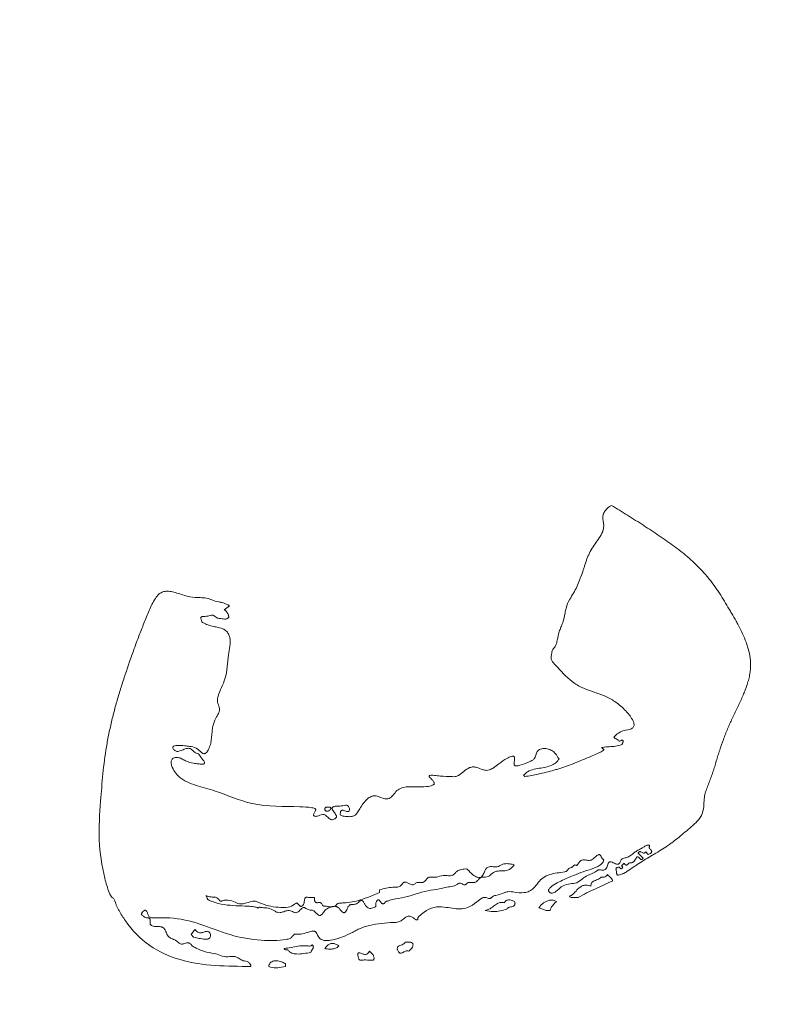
# Model space of a CAD drawing. Header units: millimetres. Extents: x 10286 to 14410, y 4410 to 8907.
# Tile 6 of 11: x 10768 to 10820, y 4867 to 4935. Entities that reach past the tile are written whole.
import ezdxf

# ---------------------------------------------------------------- set-up
doc = ezdxf.new("R2010")
doc.units = ezdxf.units.MM

msp = doc.modelspace()

# ---------------------------------------------------------------- linework, layer by layer
at = {"color": 7, "linetype": 'Continuous', "lineweight": 15}
for p, q in [((10781.856, 4893.964), (10782.217, 4894.226)), ((10808.977, 4885.101), (10809.059, 4885.01)), ((10805.161, 4883.59), (10805.08, 4883.681)), ((10802.774, 4882.351), (10802.683, 4882.442)), ((10790.103, 4879.602), (10789.922, 4879.693)), ((10810.659, 4877.034), (10811.012, 4876.681)), ((10811.365, 4876.943), (10811.193, 4877.124)), ((10809.683, 4876.328), (10809.502, 4876.147)), ((10809.502, 4876.147), (10809.592, 4876.057)), ((10792.671, 4874.465), (10792.671, 4874.284)), ((10787.173, 4873.317), (10786.911, 4873.579)), ((10788.15, 4873.932), (10787.798, 4873.932)), ((10792.4, 4873.317), (10792.4, 4873.532)), ((10779.821, 4871.716), (10779.558, 4871.364)), ((10779.558, 4871.364), (10779.73, 4871.182)), ((10792.229, 4869.944), (10791.957, 4870.215)), ((10786.115, 4869.148), (10786.115, 4869.329)), ((10783.718, 4869.148), (10783.718, 4869.238))]:
    msp.add_line(p, q, dxfattribs=at)
for radius in [159.015, 109.5, 106.5]:
    msp.add_circle((10761.042, 4884.519), radius, dxfattribs=at)
for radius, end in [(475, 208.48436), (457.642, 212.10614)]:
    msp.add_arc((10761.042, 4884.519), radius, 0, end, dxfattribs=at)
for points, knots in [([(10808.797, 4901.225), (10808.636, 4901.115), (10808.398, 4900.951), (10808.218, 4900.604), (10808.199, 4900.188), (10808.31, 4899.785), (10808.18, 4899.316), (10807.953, 4898.958), (10807.659, 4898.552), (10807.381, 4898.133), (10807.198, 4897.757), (10807.048, 4897.368), (10806.944, 4897.05), (10806.818, 4896.653), (10806.712, 4896.336), (10806.563, 4895.946), (10806.401, 4895.562), (10806.176, 4895.113), (10805.86, 4894.652), (10805.647, 4894.181), (10805.568, 4893.617), (10805.458, 4893.171), (10805.296, 4892.744), (10805.122, 4892.35), (10805.054, 4891.92), (10804.958, 4891.478), (10804.751, 4891.25), (10804.648, 4891.026), (10804.648, 4890.831), (10804.6, 4890.671), (10804.595, 4890.523), (10804.704, 4890.338), (10805.189, 4889.811), (10805.827, 4889.078), (10806.776, 4888.512), (10807.424, 4888.288), (10808.069, 4888.067), (10808.579, 4887.866), (10809.046, 4887.58), (10809.39, 4887.319), (10809.725, 4887.013), (10810.027, 4886.676), (10810.241, 4886.374), (10810.353, 4886.14), (10810.385, 4885.986), (10810.374, 4885.872), (10810.328, 4885.784), (10810.242, 4885.706), (10810.111, 4885.65), (10809.776, 4885.579), (10809.335, 4885.477), (10809.075, 4885.203), (10808.977, 4885.101)], [0, 0, 0, 0, 0.02726, 0.040568, 0.053896, 0.085903, 0.098096, 0.122131, 0.145924, 0.169727, 0.193571, 0.205469, 0.229267, 0.241162, 0.264955, 0.276851, 0.30065, 0.324462, 0.34826, 0.380494, 0.396769, 0.429396, 0.445666, 0.461931, 0.490573, 0.507831, 0.524982, 0.533646, 0.542215, 0.552348, 0.557455, 0.562627, 0.582156, 0.660179, 0.69928, 0.738241, 0.757683, 0.796636, 0.816108, 0.83557, 0.858148, 0.880729, 0.89996, 0.910787, 0.917421, 0.922159, 0.926934, 0.931083, 0.938581, 0.94685, 0.980137, 1, 1, 1, 1]), ([(10809.592, 4876.057), (10809.577, 4876.028), (10809.557, 4875.988), (10809.52, 4875.951), (10809.498, 4875.94), (10809.478, 4875.938), (10809.456, 4875.944), (10809.424, 4875.966), (10809.397, 4876), (10809.363, 4876.036), (10809.332, 4876.057), (10809.291, 4876.065), (10809.236, 4876.051), (10809.182, 4876.029), (10809.141, 4875.994), (10809.124, 4875.967), (10809.117, 4875.926), (10809.148, 4875.817), (10809.158, 4875.697), (10809.175, 4875.578), (10809.2, 4875.533), (10809.23, 4875.506), (10809.262, 4875.494), (10809.336, 4875.499), (10809.467, 4875.549), (10809.679, 4875.615), (10809.977, 4875.818), (10810.288, 4876.02), (10810.675, 4876.278), (10811.065, 4876.531), (10811.463, 4876.772), (10811.863, 4877.009), (10812.262, 4877.247), (10812.653, 4877.498), (10813.033, 4877.767), (10813.401, 4878.051), (10813.759, 4878.348), (10814.112, 4878.65), (10814.396, 4878.892), (10814.755, 4879.223), (10815.115, 4879.619), (10815.241, 4880.233), (10815.247, 4880.758), (10815.316, 4881.2), (10815.454, 4881.572), (10815.604, 4881.938), (10815.745, 4882.308), (10815.872, 4882.682), (10815.988, 4883.06), (10816.103, 4883.439), (10816.218, 4883.817), (10816.378, 4884.319), (10816.548, 4884.818), (10816.734, 4885.312), (10816.932, 4885.801), (10817.15, 4886.281), (10817.38, 4886.756), (10817.61, 4887.23), (10817.836, 4887.706), (10818.095, 4888.312), (10818.276, 4888.809), (10818.406, 4889.321), (10818.472, 4889.712), (10818.502, 4890.193), (10818.451, 4890.759), (10818.32, 4891.287), (10818.146, 4891.799), (10817.935, 4892.298), (10817.691, 4892.781), (10817.432, 4893.255), (10817.216, 4893.63), (10816.943, 4894.096), (10816.669, 4894.562), (10816.382, 4895.02), (10816.082, 4895.47), (10815.829, 4895.821), (10815.494, 4896.245), (10815.141, 4896.655), (10814.687, 4897.119), (10814.207, 4897.556), (10813.707, 4897.969), (10813.192, 4898.364), (10812.667, 4898.744), (10811.955, 4899.235), (10811.043, 4899.833), (10809.928, 4900.534), (10809.174, 4900.995), (10808.797, 4901.225)], [0, 0, 0, 0, 0.002837, 0.003831, 0.004417, 0.005008, 0.005509, 0.00637, 0.008303, 0.009264, 0.010603, 0.011522, 0.012743, 0.015439, 0.016518, 0.017334, 0.018154, 0.02001, 0.026981, 0.028663, 0.030355, 0.031256, 0.032163, 0.033218, 0.037506, 0.044292, 0.052342, 0.068424, 0.076465, 0.092546, 0.108629, 0.11667, 0.132751, 0.148836, 0.156877, 0.172963, 0.189046, 0.197087, 0.213168, 0.22121, 0.239495, 0.258141, 0.273679, 0.285111, 0.296534, 0.307933, 0.319333, 0.330733, 0.342132, 0.35353, 0.364929, 0.376327, 0.399128, 0.410527, 0.421926, 0.44473, 0.456129, 0.467527, 0.490326, 0.501726, 0.524547, 0.535953, 0.547363, 0.558778, 0.577547, 0.596288, 0.605639, 0.624352, 0.643056, 0.652404, 0.671101, 0.680448, 0.699144, 0.717842, 0.72719, 0.745892, 0.75524, 0.773944, 0.792648, 0.811351, 0.830051, 0.848749, 0.867446, 0.886142, 0.923537, 0.961765, 1, 1, 1, 1]), ([(10782.217, 4894.226), (10782.064, 4894.318), (10781.83, 4894.458), (10781.397, 4894.515), (10781.063, 4894.618), (10780.543, 4894.838), (10779.874, 4894.759), (10779.049, 4894.963), (10778.42, 4895.187), (10777.91, 4895.262), (10777.589, 4895.224), (10777.293, 4895.05), (10777.044, 4894.736), (10776.826, 4894.335), (10776.565, 4893.759), (10776.267, 4893.028), (10775.923, 4892.145), (10775.483, 4890.961), (10775.118, 4889.917), (10774.774, 4888.867), (10774.585, 4888.264), (10774.407, 4887.658), (10774.236, 4887.05), (10774.077, 4886.438), (10773.933, 4885.823), (10773.8, 4885.206), (10773.477, 4883.496), (10773.282, 4881.014), (10773.06, 4877.947), (10773.381, 4875.802), (10773.742, 4874.566), (10773.919, 4874.121), (10774.037, 4873.953), (10774.191, 4873.833), (10774.277, 4873.676), (10774.292, 4873.534), (10774.362, 4873.373), (10774.436, 4873.216), (10774.637, 4872.848), (10775.245, 4871.868), (10776.563, 4870.48), (10778.818, 4869.502), (10781.24, 4869.151), (10782.891, 4869.149), (10783.718, 4869.148)], [0, 0, 0, 0, 0.013714, 0.020811, 0.033641, 0.040852, 0.064342, 0.083822, 0.106564, 0.116083, 0.123625, 0.131222, 0.142052, 0.154353, 0.166626, 0.191164, 0.215699, 0.240233, 0.289306, 0.301573, 0.326108, 0.338376, 0.350643, 0.375179, 0.387447, 0.399714, 0.424253, 0.522564, 0.592961, 0.662559, 0.689503, 0.692874, 0.699701, 0.705137, 0.707879, 0.713309, 0.716021, 0.721445, 0.726867, 0.748574, 0.811056, 0.871776, 0.935736, 1, 1, 1, 1]), ([(10789.922, 4879.693), (10789.925, 4879.745), (10789.928, 4879.822), (10789.956, 4879.915), (10789.987, 4879.966), (10790.025, 4879.998), (10790.073, 4880.013), (10790.196, 4880.008), (10790.307, 4879.939), (10790.426, 4879.911), (10790.475, 4879.914), (10790.514, 4879.931), (10790.545, 4879.96), (10790.569, 4880.01), (10790.58, 4880.09), (10790.566, 4880.185), (10790.522, 4880.271), (10790.463, 4880.329), (10790.387, 4880.362), (10790.195, 4880.356), (10789.949, 4880.284), (10789.689, 4880.302), (10789.532, 4880.277), (10789.452, 4880.253), (10789.4, 4880.217), (10789.375, 4880.186), (10789.366, 4880.144), (10789.378, 4880.07), (10789.458, 4879.921), (10789.571, 4879.785), (10789.65, 4879.66), (10789.669, 4879.604), (10789.668, 4879.557), (10789.647, 4879.506), (10789.592, 4879.441), (10789.503, 4879.38), (10789.399, 4879.348), (10789.304, 4879.352), (10789.162, 4879.417), (10789.044, 4879.548), (10788.911, 4879.663), (10788.808, 4879.715), (10788.672, 4879.721), (10788.505, 4879.657), (10788.338, 4879.584), (10788.206, 4879.582), (10788.14, 4879.6), (10788.106, 4879.621), (10788.084, 4879.649), (10788.075, 4879.68), (10788.079, 4879.735), (10788.13, 4879.843), (10788.2, 4879.941), (10788.225, 4880.035), (10788.224, 4880.067), (10788.213, 4880.094), (10788.19, 4880.12), (10788.105, 4880.168), (10787.738, 4880.224), (10786.293, 4880.307), (10783.942, 4880.192), (10781.653, 4881.266), (10779.922, 4881.708), (10778.898, 4882.098), (10778.405, 4882.686), (10778.207, 4883.037), (10778.144, 4883.326), (10778.174, 4883.482), (10778.23, 4883.573), (10778.321, 4883.644), (10778.456, 4883.689), (10778.659, 4883.69), (10778.907, 4883.6), (10779.244, 4883.402), (10779.635, 4883.275), (10780.037, 4883.244), (10780.268, 4883.218), (10780.409, 4883.223), (10780.45, 4883.237), (10780.47, 4883.252), (10780.483, 4883.273), (10780.49, 4883.307), (10780.482, 4883.366), (10780.443, 4883.457), (10780.324, 4883.587), (10780.199, 4883.735), (10780.107, 4883.943), (10779.923, 4883.97), (10779.759, 4884.07), (10779.639, 4884.208), (10779.495, 4884.3), (10779.358, 4884.332), (10779.165, 4884.297), (10778.93, 4884.193), (10778.694, 4884.094), (10778.511, 4884.11), (10778.407, 4884.162), (10778.332, 4884.237), (10778.292, 4884.31), (10778.279, 4884.365), (10778.28, 4884.402), (10778.293, 4884.432), (10778.317, 4884.458), (10778.382, 4884.493), (10778.658, 4884.527), (10779.024, 4884.526), (10779.492, 4884.445), (10779.95, 4884.39), (10780.183, 4884.088), (10780.362, 4883.959), (10780.43, 4883.941), (10780.498, 4883.948), (10780.583, 4883.989), (10780.699, 4884.101), (10780.827, 4884.337), (10780.96, 4884.808), (10781, 4885.34), (10781.055, 4885.933), (10781.212, 4886.313), (10781.393, 4886.628), (10781.506, 4886.829), (10781.544, 4887.06), (10781.464, 4887.311), (10781.355, 4887.611), (10781.497, 4888.281), (10782.078, 4889.242), (10782.07, 4890.477), (10782.257, 4891.416), (10782.294, 4891.92), (10782.168, 4892.291), (10781.995, 4892.505), (10781.694, 4892.677), (10781.325, 4892.755), (10780.944, 4892.837), (10780.669, 4892.926), (10780.478, 4893.006), (10780.366, 4893.067), (10780.303, 4893.124), (10780.268, 4893.229), (10780.231, 4893.321), (10780.229, 4893.411), (10780.239, 4893.437), (10780.261, 4893.461), (10780.303, 4893.485), (10780.371, 4893.498), (10780.538, 4893.494), (10780.738, 4893.511), (10780.93, 4893.573), (10781.044, 4893.587), (10781.151, 4893.559), (10781.249, 4893.473), (10781.371, 4893.366), (10781.601, 4893.36), (10781.799, 4893.312), (10781.988, 4893.31), (10782.077, 4893.345), (10782.133, 4893.388), (10782.164, 4893.431), (10782.175, 4893.481), (10782.151, 4893.596), (10782.077, 4893.77), (10781.945, 4893.897), (10781.867, 4893.955), (10781.856, 4893.964)], [0, 0, 0, 0, 0.004126, 0.006024, 0.00758, 0.008711, 0.009844, 0.011444, 0.018185, 0.019721, 0.021005, 0.021992, 0.022981, 0.024261, 0.026269, 0.029245, 0.031701, 0.033667, 0.035644, 0.038036, 0.048512, 0.055567, 0.058208, 0.061011, 0.06206, 0.06312, 0.064062, 0.065317, 0.068963, 0.077133, 0.0792, 0.080591, 0.081695, 0.082796, 0.084872, 0.088313, 0.091059, 0.093317, 0.095577, 0.103116, 0.106893, 0.109429, 0.111984, 0.117302, 0.123232, 0.126225, 0.127389, 0.128562, 0.12934, 0.13012, 0.131049, 0.133577, 0.139363, 0.140342, 0.141162, 0.141858, 0.142552, 0.143862, 0.149411, 0.171238, 0.258344, 0.329547, 0.365494, 0.400198, 0.411885, 0.425065, 0.431681, 0.434484, 0.437307, 0.439882, 0.44338, 0.448279, 0.455542, 0.463742, 0.479039, 0.487195, 0.495341, 0.497388, 0.498109, 0.498707, 0.499309, 0.500055, 0.501343, 0.503974, 0.507664, 0.515024, 0.519493, 0.524183, 0.528362, 0.534538, 0.538433, 0.541519, 0.545358, 0.553598, 0.561844, 0.564807, 0.567772, 0.570722, 0.573018, 0.574219, 0.575146, 0.575916, 0.576683, 0.577943, 0.581592, 0.598212, 0.606493, 0.619183, 0.632576, 0.634822, 0.636384, 0.637946, 0.640099, 0.64364, 0.650443, 0.660916, 0.681828, 0.692249, 0.70758, 0.713464, 0.720865, 0.725522, 0.731356, 0.741331, 0.749945, 0.783724, 0.82792, 0.843614, 0.859434, 0.866641, 0.873895, 0.880509, 0.893453, 0.903259, 0.91114, 0.916095, 0.919498, 0.921181, 0.922582, 0.928086, 0.928837, 0.929598, 0.930247, 0.931342, 0.933324, 0.935554, 0.944521, 0.948812, 0.951408, 0.953458, 0.957238, 0.961587, 0.965683, 0.974643, 0.977765, 0.980272, 0.982033, 0.983212, 0.984402, 0.985859, 0.992356, 0.998906, 1, 1, 1, 1]), ([(10809.059, 4885.01), (10809.112, 4884.988), (10809.19, 4884.955), (10809.273, 4884.881), (10809.316, 4884.831), (10809.361, 4884.821), (10809.414, 4884.832), (10809.462, 4884.868), (10809.524, 4884.888), (10809.565, 4884.887), (10809.596, 4884.876), (10809.615, 4884.862), (10809.626, 4884.845), (10809.63, 4884.824), (10809.625, 4884.787), (10809.604, 4884.739), (10809.582, 4884.681), (10809.576, 4884.627), (10809.548, 4884.595), (10809.5, 4884.562), (10809.313, 4884.499), (10808.984, 4884.446), (10808.616, 4884.431), (10808.359, 4884.41), (10808.232, 4884.392), (10808.171, 4884.378), (10808.145, 4884.365), (10808.136, 4884.357), (10808.133, 4884.351), (10808.132, 4884.345), (10808.133, 4884.339), (10808.138, 4884.33), (10808.159, 4884.31), (10808.202, 4884.291), (10808.245, 4884.27), (10808.266, 4884.248), (10808.273, 4884.236), (10808.274, 4884.224), (10808.271, 4884.212), (10808.254, 4884.187), (10808.158, 4884.111), (10807.714, 4883.895), (10806.93, 4883.571), (10806.145, 4883.248), (10805.526, 4883.02), (10805.168, 4882.903), (10804.715, 4882.77), (10804.259, 4882.652), (10803.583, 4882.499), (10803.085, 4882.408), (10802.774, 4882.351)], [0, 0, 0, 0, 0.020154, 0.029929, 0.039723, 0.042494, 0.045997, 0.058351, 0.063629, 0.068942, 0.072526, 0.075192, 0.077339, 0.079492, 0.082852, 0.090523, 0.097775, 0.105028, 0.109233, 0.112582, 0.125841, 0.178608, 0.231053, 0.257266, 0.270378, 0.276947, 0.279427, 0.280334, 0.281249, 0.281899, 0.282548, 0.283539, 0.285473, 0.292876, 0.300206, 0.302006, 0.30382, 0.304991, 0.306158, 0.308347, 0.315484, 0.349335, 0.483837, 0.618226, 0.651824, 0.719032, 0.75263, 0.819833, 0.887032, 1, 1, 1, 1]), ([(10805.08, 4883.681), (10805.01, 4883.8), (10804.886, 4884.008), (10804.582, 4884.225), (10804.269, 4884.31), (10803.991, 4884.309), (10803.803, 4884.25), (10803.68, 4884.162), (10803.606, 4884.042), (10803.545, 4883.866), (10803.492, 4883.661), (10803.31, 4883.47), (10802.946, 4883.317), (10802.603, 4883.2), (10802.313, 4883.111), (10802.219, 4883.092), (10802.147, 4883.093), (10802.102, 4883.106), (10802.072, 4883.127), (10802.049, 4883.161), (10802.029, 4883.25), (10802.043, 4883.372), (10802.059, 4883.502), (10802.067, 4883.6), (10802.065, 4883.669), (10802.047, 4883.72), (10802.022, 4883.75), (10801.985, 4883.769), (10801.926, 4883.778), (10801.765, 4883.749), (10801.433, 4883.573), (10801.03, 4883.289), (10800.645, 4882.989), (10800.351, 4882.818), (10800.078, 4882.771), (10799.777, 4882.853), (10799.491, 4882.983), (10799.181, 4883.047), (10798.857, 4882.967), (10798.534, 4882.718), (10798.237, 4882.451), (10797.942, 4882.339), (10797.515, 4882.359), (10797.033, 4882.36), (10796.555, 4882.436), (10796.314, 4882.453), (10796.199, 4882.447), (10796.149, 4882.43), (10796.131, 4882.418), (10796.121, 4882.405), (10796.116, 4882.389), (10796.118, 4882.368), (10796.141, 4882.319), (10796.227, 4882.227), (10796.335, 4882.121), (10796.425, 4882.015), (10796.465, 4881.95), (10796.478, 4881.901), (10796.476, 4881.865), (10796.459, 4881.828), (10796.418, 4881.785), (10796.251, 4881.698), (10795.807, 4881.635), (10795.132, 4881.637), (10794.45, 4881.665), (10793.936, 4881.464), (10793.693, 4881.177), (10793.514, 4880.946), (10793.329, 4880.823), (10793.127, 4880.795), (10792.774, 4880.857), (10792.425, 4881.074), (10792.037, 4880.966), (10791.662, 4880.69), (10791.373, 4880.266), (10791.147, 4879.861), (10790.98, 4879.667), (10790.76, 4879.569), (10790.46, 4879.557), (10790.233, 4879.586), (10790.103, 4879.602)], [0, 0, 0, 0, 0.021734, 0.038003, 0.057971, 0.07245, 0.081589, 0.088784, 0.095998, 0.103559, 0.118563, 0.128789, 0.144148, 0.180627, 0.186677, 0.192398, 0.19578, 0.197988, 0.199749, 0.201512, 0.204307, 0.214061, 0.220815, 0.225144, 0.229611, 0.231665, 0.233739, 0.235554, 0.238155, 0.243138, 0.261245, 0.297019, 0.321678, 0.338891, 0.350423, 0.3646, 0.387586, 0.400658, 0.413917, 0.439163, 0.464557, 0.477004, 0.488049, 0.531888, 0.553808, 0.564778, 0.57028, 0.572024, 0.573012, 0.573794, 0.57458, 0.575499, 0.577077, 0.58316, 0.595256, 0.601201, 0.605191, 0.607307, 0.609113, 0.61092, 0.613542, 0.61853, 0.640414, 0.683524, 0.726666, 0.747449, 0.768287, 0.785332, 0.793961, 0.802652, 0.816987, 0.850636, 0.862201, 0.87879, 0.923785, 0.942073, 0.9528, 0.963682, 0.979192, 1, 1, 1, 1]), ([(10802.683, 4882.442), (10802.771, 4882.529), (10802.978, 4882.736), (10803.568, 4882.92), (10804.184, 4882.977), (10804.735, 4883.162), (10805.013, 4883.369), (10805.121, 4883.53), (10805.161, 4883.59)], [0, 0, 0, 0, 0.130484, 0.308861, 0.639413, 0.794382, 0.922199, 1, 1, 1, 1]), ([(10788.946, 4879.955), (10788.932, 4879.961), (10788.905, 4879.975), (10788.876, 4880.011), (10788.859, 4880.055), (10788.855, 4880.105), (10788.868, 4880.157), (10788.898, 4880.199), (10788.928, 4880.219), (10788.944, 4880.225), (10788.946, 4880.226)], [0, 0, 0, 0, 0.130572, 0.261227, 0.392508, 0.537749, 0.69507, 0.847313, 0.982146, 1, 1, 1, 1]), ([(10789.298, 4880.136), (10789.29, 4880.153), (10789.277, 4880.182), (10789.242, 4880.212), (10789.195, 4880.229), (10789.095, 4880.227), (10789.009, 4880.226), (10788.946, 4880.226)], [0, 0, 0, 0, 0.14397, 0.24361, 0.343226, 0.516578, 1, 1, 1, 1]), ([(10788.946, 4879.955), (10788.972, 4879.949), (10789.019, 4879.937), (10789.097, 4879.952), (10789.195, 4880.016), (10789.256, 4880.086), (10789.298, 4880.136)], [0, 0, 0, 0, 0.185708, 0.343733, 0.539882, 1, 1, 1, 1]), ([(10783.718, 4869.238), (10783.685, 4869.281), (10783.609, 4869.378), (10783.465, 4869.512), (10783.27, 4869.526), (10783.043, 4869.569), (10782.859, 4869.739), (10782.615, 4869.848), (10782.279, 4869.843), (10781.848, 4869.774), (10781.293, 4870.06), (10780.603, 4870.098), (10780.038, 4870.355), (10779.638, 4870.552), (10779.509, 4870.725), (10779.391, 4870.791), (10779.283, 4870.798), (10779.131, 4870.753), (10778.984, 4870.696), (10778.849, 4870.693), (10778.76, 4870.732), (10778.63, 4870.855), (10778.423, 4871.015), (10778.145, 4871.084), (10777.914, 4871.273), (10777.827, 4871.516), (10777.73, 4871.722), (10777.626, 4871.839), (10777.449, 4871.919), (10777.182, 4871.932), (10776.926, 4871.928), (10776.773, 4872.004), (10776.723, 4872.055), (10776.693, 4872.137), (10776.695, 4872.238), (10776.703, 4872.336), (10776.702, 4872.409), (10776.69, 4872.453), (10776.67, 4872.481), (10776.635, 4872.506), (10776.582, 4872.522), (10776.494, 4872.533), (10776.373, 4872.534), (10776.281, 4872.62), (10776.192, 4872.672), (10776.132, 4872.709), (10776.107, 4872.755), (10776.103, 4872.794), (10776.117, 4872.849), (10776.167, 4872.926), (10776.23, 4872.995), (10776.296, 4873.037), (10776.336, 4873.051), (10776.373, 4873.051), (10776.405, 4873.038), (10776.449, 4872.996), (10776.501, 4872.89), (10776.551, 4872.758), (10776.608, 4872.642), (10776.67, 4872.576), (10776.802, 4872.52), (10777.278, 4872.528), (10778.43, 4872.564), (10780.219, 4872.137), (10782.233, 4871.283), (10783.988, 4870.962), (10785.31, 4870.936), (10785.972, 4870.989), (10786.432, 4871.066), (10786.584, 4871.204), (10786.668, 4871.302), (10786.705, 4871.362), (10786.746, 4871.39), (10786.84, 4871.413), (10786.989, 4871.382), (10787.285, 4871.388), (10787.6, 4871.492), (10787.881, 4871.586), (10788.045, 4871.609), (10788.133, 4871.603), (10788.205, 4871.567), (10788.304, 4871.455), (10788.357, 4871.277), (10788.477, 4871.097), (10788.651, 4870.99), (10788.914, 4870.925), (10789.611, 4871.003), (10790.299, 4871.269), (10790.946, 4871.595), (10791.364, 4871.843), (10792.278, 4872.083), (10793.183, 4872.209), (10793.967, 4872.209), (10794.247, 4872.365), (10794.429, 4872.535), (10794.598, 4872.631), (10794.722, 4872.652), (10794.938, 4872.603), (10795.089, 4872.462), (10795.24, 4872.389), (10795.274, 4872.379), (10795.298, 4872.38), (10795.313, 4872.386), (10795.326, 4872.398), (10795.335, 4872.418), (10795.338, 4872.448), (10795.336, 4872.483), (10795.33, 4872.519), (10795.355, 4872.578), (10795.504, 4872.72), (10795.843, 4873.003), (10796.431, 4873.305), (10797.306, 4873.296), (10798.07, 4873.08), (10798.874, 4873.233), (10799.373, 4873.565), (10799.711, 4873.865), (10799.938, 4873.96), (10800.073, 4873.943), (10800.19, 4873.896), (10800.293, 4873.869), (10800.366, 4873.87), (10800.434, 4873.903), (10800.505, 4873.976), (10800.608, 4874.059), (10800.926, 4874.111), (10801.237, 4874.239), (10801.669, 4874.385), (10802.127, 4874.279), (10802.628, 4874.241), (10803.097, 4874.352), (10803.55, 4874.721), (10803.976, 4875.439), (10804.87, 4875.644), (10805.413, 4875.687), (10805.651, 4875.752), (10805.764, 4875.847), (10805.847, 4876.008), (10806.004, 4876.015), (10806.097, 4876.059), (10806.151, 4876.128), (10806.197, 4876.191), (10806.243, 4876.21), (10806.28, 4876.208), (10806.316, 4876.187), (10806.358, 4876.177), (10806.388, 4876.18), (10806.419, 4876.196), (10806.493, 4876.272), (10806.562, 4876.392), (10806.672, 4876.503), (10806.777, 4876.557), (10806.897, 4876.564), (10807.056, 4876.545), (10807.223, 4876.511), (10807.408, 4876.541), (10807.589, 4876.663), (10807.721, 4876.817), (10807.856, 4876.905), (10807.919, 4876.926), (10807.96, 4876.928), (10807.994, 4876.918), (10808.03, 4876.889), (10808.077, 4876.812), (10808.11, 4876.71), (10808.18, 4876.636), (10808.227, 4876.605), (10808.253, 4876.578), (10808.264, 4876.554), (10808.265, 4876.522), (10808.245, 4876.451), (10808.165, 4876.323), (10807.886, 4876.071), (10807.115, 4875.833), (10806.116, 4875.472), (10805.191, 4875.057), (10804.683, 4874.763), (10804.498, 4874.587), (10804.444, 4874.51), (10804.429, 4874.436), (10804.437, 4874.382), (10804.463, 4874.335), (10804.509, 4874.29), (10804.577, 4874.256), (10804.666, 4874.241), (10804.777, 4874.255), (10804.947, 4874.349), (10805.165, 4874.561), (10805.488, 4874.821), (10805.937, 4874.905), (10806.415, 4874.923), (10806.764, 4875.238), (10807.213, 4875.54), (10807.628, 4875.646), (10807.852, 4875.847), (10807.942, 4875.871), (10808.071, 4875.858), (10808.206, 4875.826), (10808.329, 4875.858), (10808.412, 4875.923), (10808.507, 4876.067), (10808.54, 4876.232), (10808.599, 4876.358), (10808.636, 4876.402), (10808.676, 4876.425), (10808.727, 4876.433), (10808.816, 4876.414), (10808.983, 4876.344), (10809.14, 4876.242), (10809.282, 4876.25), (10809.327, 4876.276), (10809.394, 4876.358), (10809.427, 4876.479), (10809.499, 4876.6), (10809.644, 4876.689), (10809.88, 4876.704), (10810.149, 4876.867), (10810.382, 4877.063), (10810.634, 4877.236), (10810.881, 4877.339), (10811.078, 4877.479), (10811.235, 4877.573), (10811.36, 4877.59), (10811.418, 4877.582), (10811.444, 4877.569), (10811.455, 4877.558), (10811.459, 4877.549), (10811.459, 4877.535), (10811.448, 4877.507), (10811.431, 4877.47), (10811.432, 4877.421), (10811.454, 4877.36), (10811.507, 4877.303), (10811.565, 4877.235), (10811.599, 4877.178), (10811.607, 4877.126), (10811.598, 4877.088), (10811.568, 4877.045), (10811.492, 4876.989), (10811.417, 4876.962), (10811.365, 4876.943)], [0, 0, 0, 0, 0.002803, 0.00641, 0.009599, 0.012618, 0.018183, 0.022111, 0.026058, 0.035286, 0.043943, 0.057151, 0.070348, 0.075747, 0.079764, 0.081162, 0.082573, 0.085186, 0.08927, 0.090645, 0.09203, 0.094147, 0.099812, 0.105305, 0.10865, 0.11472, 0.118202, 0.120416, 0.122636, 0.127947, 0.134151, 0.135401, 0.136665, 0.137766, 0.1398, 0.14176, 0.142871, 0.143537, 0.144088, 0.144637, 0.145693, 0.146903, 0.149236, 0.151641, 0.153108, 0.154582, 0.155167, 0.155753, 0.156528, 0.158051, 0.160462, 0.161264, 0.162071, 0.162597, 0.163126, 0.163779, 0.165719, 0.169105, 0.171071, 0.172369, 0.173671, 0.178312, 0.196503, 0.2334, 0.271465, 0.309399, 0.324407, 0.339409, 0.343996, 0.347796, 0.34966, 0.350663, 0.351397, 0.35213, 0.355619, 0.359053, 0.367307, 0.372497, 0.374321, 0.375816, 0.376961, 0.378384, 0.383405, 0.38635, 0.389316, 0.393706, 0.400078, 0.425026, 0.431243, 0.437446, 0.449999, 0.479394, 0.484932, 0.489694, 0.495438, 0.49779, 0.499586, 0.50179, 0.508977, 0.509792, 0.510457, 0.510742, 0.511031, 0.511281, 0.511626, 0.51216, 0.512778, 0.51346, 0.513995, 0.516, 0.523895, 0.536968, 0.548847, 0.568137, 0.577207, 0.590092, 0.598431, 0.600457, 0.602517, 0.605228, 0.606964, 0.607942, 0.60893, 0.610778, 0.613169, 0.615577, 0.627048, 0.630722, 0.638738, 0.650417, 0.65667, 0.662971, 0.67999, 0.697698, 0.7068, 0.708519, 0.710241, 0.714292, 0.716817, 0.71778, 0.719538, 0.72128, 0.721647, 0.722017, 0.723162, 0.723731, 0.724208, 0.724683, 0.725535, 0.729605, 0.731792, 0.733483, 0.735592, 0.737835, 0.741795, 0.744257, 0.747282, 0.752832, 0.754655, 0.755503, 0.756207, 0.756748, 0.757289, 0.758556, 0.761313, 0.762713, 0.763715, 0.764213, 0.764626, 0.765039, 0.765821, 0.768407, 0.77272, 0.784898, 0.809138, 0.827827, 0.837177, 0.839075, 0.840992, 0.841925, 0.842863, 0.843741, 0.844692, 0.846122, 0.847574, 0.849281, 0.851811, 0.857404, 0.864992, 0.872646, 0.880603, 0.888832, 0.895889, 0.908626, 0.910015, 0.911195, 0.913283, 0.916654, 0.918175, 0.919693, 0.921971, 0.926922, 0.92821, 0.929117, 0.929831, 0.930544, 0.931723, 0.93446, 0.939915, 0.940837, 0.941568, 0.942563, 0.946221, 0.947931, 0.949663, 0.954716, 0.959785, 0.965524, 0.97049, 0.975444, 0.979211, 0.982998, 0.984711, 0.985566, 0.985995, 0.986168, 0.986342, 0.986492, 0.986869, 0.987875, 0.988593, 0.989308, 0.991177, 0.99254, 0.993915, 0.994546, 0.995181, 0.995913, 0.99717, 1, 1, 1, 1]), ([(10811.193, 4877.124), (10811.178, 4877.102), (10811.155, 4877.067), (10811.109, 4877.035), (10811.069, 4877.024), (10811.01, 4877.031), (10810.936, 4877.07), (10810.865, 4877.116), (10810.802, 4877.133), (10810.762, 4877.131), (10810.723, 4877.114), (10810.688, 4877.08), (10810.669, 4877.049), (10810.659, 4877.034)], [0, 0, 0, 0, 0.125482, 0.19272, 0.260572, 0.319561, 0.467583, 0.648336, 0.716393, 0.773748, 0.831203, 0.913837, 1, 1, 1, 1]), ([(10802.026, 4876.218), (10801.961, 4876.126), (10801.844, 4875.963), (10801.555, 4875.813), (10801.21, 4875.775), (10800.865, 4875.806), (10800.578, 4875.681), (10800.406, 4875.528), (10800.234, 4875.386), (10800.021, 4875.358), (10799.835, 4875.371), (10799.668, 4875.313), (10799.541, 4875.185), (10799.433, 4875.052), (10799.284, 4874.976), (10799.093, 4874.964), (10798.895, 4875.023), (10798.747, 4874.93), (10798.693, 4874.874), (10798.647, 4874.84), (10798.604, 4874.826), (10798.525, 4874.836), (10798.422, 4874.888), (10798.315, 4874.942), (10798.226, 4874.943), (10798.151, 4874.913), (10798.049, 4874.826), (10797.814, 4874.717), (10797.459, 4874.688), (10797.116, 4874.616), (10796.644, 4874.492), (10795.735, 4874.403), (10794.685, 4873.974), (10793.788, 4873.848), (10793.407, 4873.777), (10793.29, 4873.709), (10793.202, 4873.685), (10793.119, 4873.668), (10793.056, 4873.597), (10793.001, 4873.539), (10792.937, 4873.508), (10792.893, 4873.502), (10792.846, 4873.516), (10792.763, 4873.577), (10792.718, 4873.675), (10792.652, 4873.749), (10792.622, 4873.77), (10792.594, 4873.778), (10792.567, 4873.776), (10792.535, 4873.759), (10792.475, 4873.698), (10792.434, 4873.615), (10792.406, 4873.547), (10792.4, 4873.532)], [0, 0, 0, 0, 0.031639, 0.056234, 0.089611, 0.129089, 0.152623, 0.175871, 0.194809, 0.214115, 0.235068, 0.247518, 0.26275, 0.285445, 0.295538, 0.309158, 0.339188, 0.34895, 0.356768, 0.361514, 0.365023, 0.369315, 0.383543, 0.397618, 0.40283, 0.408028, 0.420217, 0.440558, 0.480476, 0.520174, 0.539969, 0.619159, 0.777889, 0.857079, 0.876902, 0.886834, 0.894934, 0.902955, 0.909938, 0.921163, 0.925468, 0.929817, 0.93361, 0.938862, 0.95866, 0.963175, 0.966727, 0.969043, 0.97137, 0.974164, 0.979064, 0.995398, 1, 1, 1, 1]), ([(10792.671, 4874.465), (10792.821, 4874.511), (10793.119, 4874.603), (10793.578, 4874.667), (10793.947, 4874.633), (10794.166, 4874.769), (10794.244, 4874.879), (10794.319, 4874.965), (10794.386, 4875.007), (10794.454, 4875.017), (10794.561, 4874.99), (10794.683, 4874.927), (10794.813, 4874.861), (10794.918, 4874.824), (10795.011, 4874.829), (10795.126, 4874.886), (10795.267, 4875.009), (10795.485, 4874.987), (10795.649, 4874.973), (10795.773, 4875.02), (10795.871, 4875.12), (10795.951, 4875.239), (10796.051, 4875.332), (10796.208, 4875.383), (10796.434, 4875.324), (10796.795, 4875.392), (10797.204, 4875.525), (10797.594, 4875.413), (10797.828, 4875.527), (10797.951, 4875.646), (10798.046, 4875.781), (10798.177, 4875.849), (10798.376, 4875.87), (10798.555, 4875.933), (10798.736, 4875.929), (10798.851, 4875.864), (10798.994, 4875.639), (10799.25, 4875.444), (10799.495, 4875.335), (10799.634, 4875.322), (10799.722, 4875.342), (10799.813, 4875.415), (10799.902, 4875.57), (10799.979, 4875.767), (10800.07, 4875.943), (10800.175, 4876.042), (10800.313, 4876.093), (10800.54, 4876.102), (10800.867, 4876.02), (10801.151, 4876.249), (10801.462, 4876.308), (10801.745, 4876.283), (10801.932, 4876.24), (10802.026, 4876.218)], [0, 0, 0, 0, 0.04452, 0.088725, 0.132867, 0.144527, 0.160259, 0.171222, 0.17681, 0.182448, 0.190122, 0.207777, 0.221691, 0.231849, 0.238858, 0.247724, 0.268128, 0.289385, 0.306856, 0.314858, 0.326028, 0.346157, 0.355943, 0.364282, 0.391975, 0.419589, 0.468187, 0.513166, 0.526034, 0.540499, 0.561922, 0.572149, 0.581447, 0.618507, 0.6259, 0.631831, 0.65526, 0.700028, 0.721924, 0.7306, 0.739368, 0.746926, 0.763138, 0.78947, 0.807854, 0.818813, 0.829785, 0.849102, 0.883401, 0.919415, 0.945329, 0.972317, 1, 1, 1, 1]), ([(10811.012, 4876.681), (10810.993, 4876.664), (10810.963, 4876.636), (10810.934, 4876.599), (10810.914, 4876.582), (10810.9, 4876.575), (10810.884, 4876.575), (10810.865, 4876.582), (10810.838, 4876.6), (10810.785, 4876.649), (10810.727, 4876.712), (10810.661, 4876.755), (10810.619, 4876.765), (10810.59, 4876.761), (10810.551, 4876.737), (10810.462, 4876.622), (10810.407, 4876.461), (10810.267, 4876.367), (10810.178, 4876.355), (10810.095, 4876.362), (10810.018, 4876.328), (10809.968, 4876.275), (10809.924, 4876.229), (10809.883, 4876.203), (10809.849, 4876.195), (10809.814, 4876.2), (10809.767, 4876.225), (10809.723, 4876.271), (10809.695, 4876.311), (10809.683, 4876.328)], [0, 0, 0, 0, 0.043941, 0.071004, 0.081092, 0.089247, 0.09746, 0.107876, 0.123399, 0.154338, 0.232575, 0.272029, 0.288526, 0.305188, 0.322679, 0.365835, 0.554396, 0.601731, 0.64938, 0.706818, 0.744246, 0.790972, 0.831747, 0.854723, 0.872967, 0.891261, 0.915824, 0.963168, 1, 1, 1, 1]), ([(10808.534, 4875.533), (10808.502, 4875.494), (10808.436, 4875.416), (10808.285, 4875.349), (10808.166, 4875.345), (10808.1, 4875.351), (10808.091, 4875.352)], [0, 0, 0, 0, 0.300341, 0.602956, 0.950447, 1, 1, 1, 1]), ([(10808.887, 4875.089), (10808.877, 4875.124), (10808.852, 4875.213), (10808.753, 4875.32), (10808.637, 4875.423), (10808.569, 4875.496), (10808.534, 4875.533)], [0, 0, 0, 0, 0.18616, 0.479453, 0.739769, 1, 1, 1, 1]), ([(10807.377, 4874.728), (10807.266, 4874.76), (10807.082, 4874.812), (10806.813, 4874.779), (10806.563, 4874.643), (10806.326, 4874.374), (10806.098, 4874.128), (10805.918, 4874.042), (10805.876, 4874.022)], [0, 0, 0, 0, 0.192669, 0.319375, 0.44635, 0.663166, 0.921618, 1, 1, 1, 1]), ([(10806.49, 4873.932), (10806.685, 4874.046), (10807.073, 4874.273), (10807.883, 4874.638), (10808.487, 4874.91), (10808.887, 4875.089)], [0, 0, 0, 0, 0.253294, 0.506371, 1, 1, 1, 1]), ([(10808.091, 4875.352), (10808.053, 4875.316), (10807.94, 4875.212), (10807.729, 4875.153), (10807.546, 4875.073), (10807.441, 4874.983), (10807.38, 4874.868), (10807.378, 4874.779), (10807.377, 4874.728)], [0, 0, 0, 0, 0.152463, 0.450702, 0.628509, 0.739781, 0.851889, 1, 1, 1, 1]), ([(10788.15, 4873.932), (10788.145, 4873.883), (10788.136, 4873.805), (10788.148, 4873.707), (10788.172, 4873.648), (10788.206, 4873.61), (10788.253, 4873.586), (10788.316, 4873.578), (10788.412, 4873.584), (10788.506, 4873.602), (10788.587, 4873.573), (10788.636, 4873.531), (10788.674, 4873.462), (10788.698, 4873.39), (10788.742, 4873.355), (10788.806, 4873.336), (10788.952, 4873.35), (10789.123, 4873.291), (10789.335, 4873.303), (10789.488, 4873.318), (10789.62, 4873.373), (10789.68, 4873.438), (10789.723, 4873.509), (10789.798, 4873.533), (10789.941, 4873.559), (10790.466, 4873.558), (10791.427, 4873.758), (10792.232, 4874.099), (10792.671, 4874.284)], [0, 0, 0, 0, 0.029059, 0.04586, 0.057032, 0.065896, 0.074769, 0.087984, 0.102487, 0.131461, 0.141771, 0.152097, 0.168474, 0.188042, 0.194429, 0.200803, 0.226853, 0.278497, 0.304386, 0.350695, 0.368339, 0.386045, 0.401844, 0.415487, 0.429948, 0.487802, 0.720741, 1, 1, 1, 1]), ([(10792.4, 4873.317), (10792.309, 4873.263), (10792.18, 4873.189), (10791.989, 4873.177), (10791.861, 4873.219), (10791.74, 4873.319), (10791.64, 4873.465), (10791.566, 4873.606), (10791.502, 4873.697), (10791.451, 4873.73), (10791.412, 4873.737), (10791.364, 4873.729), (10791.287, 4873.688), (10791.191, 4873.6), (10791.077, 4873.499), (10790.936, 4873.46), (10790.806, 4873.463), (10790.693, 4873.462), (10790.599, 4873.428), (10790.48, 4873.314), (10790.41, 4873.133), (10790.326, 4872.971), (10790.27, 4872.906), (10790.233, 4872.884), (10790.195, 4872.878), (10790.146, 4872.889), (10790.038, 4872.956), (10789.923, 4873.096), (10789.814, 4873.234), (10789.723, 4873.291), (10789.651, 4873.317), (10789.563, 4873.336), (10789.475, 4873.313), (10789.381, 4873.294), (10789.206, 4873.274), (10788.959, 4873.16), (10788.796, 4872.958), (10788.689, 4872.808), (10788.624, 4872.735), (10788.564, 4872.697), (10788.519, 4872.685), (10788.467, 4872.692), (10788.36, 4872.748), (10788.23, 4872.881), (10788.104, 4873.03), (10787.973, 4873.076), (10787.875, 4873.065), (10787.724, 4873.076), (10787.583, 4873.151), (10787.473, 4873.22), (10787.412, 4873.246), (10787.363, 4873.249), (10787.303, 4873.228), (10787.18, 4873.126), (10787.075, 4872.976), (10786.923, 4872.891), (10786.836, 4872.877), (10786.679, 4872.915), (10786.519, 4873.033), (10786.247, 4873.042), (10786.014, 4872.957), (10785.782, 4872.877), (10785.564, 4872.886), (10785.332, 4873.015), (10785.033, 4873.208), (10784.67, 4873.227), (10784.428, 4873.247), (10784.319, 4873.267), (10784.273, 4873.254), (10784.262, 4873.235), (10784.238, 4873.221), (10784.215, 4873.211), (10784.193, 4873.209), (10784.173, 4873.216), (10784.154, 4873.235), (10784.111, 4873.273), (10784.024, 4873.278), (10783.821, 4873.31), (10783.091, 4873.373), (10782.117, 4873.354), (10781.244, 4873.573), (10780.893, 4873.71), (10780.782, 4873.762), (10780.717, 4873.802), (10780.68, 4873.84), (10780.659, 4873.907), (10780.654, 4873.986), (10780.611, 4874.039), (10780.594, 4874.06), (10780.592, 4874.065), (10780.591, 4874.067), (10780.592, 4874.068), (10780.592, 4874.068), (10780.593, 4874.069), (10780.594, 4874.069), (10780.599, 4874.069), (10780.619, 4874.062), (10780.695, 4874.03), (10780.849, 4873.974), (10781.053, 4873.975), (10781.232, 4873.977), (10781.368, 4873.92), (10781.453, 4873.83), (10781.517, 4873.751), (10781.564, 4873.705), (10781.598, 4873.683), (10781.633, 4873.677), (10781.681, 4873.687), (10781.75, 4873.726), (10781.854, 4873.771), (10782.121, 4873.755), (10782.484, 4873.701), (10782.877, 4873.472), (10783.337, 4873.523), (10783.687, 4873.668), (10784.039, 4873.695), (10784.411, 4873.54), (10784.921, 4873.335), (10785.613, 4873.26), (10786.25, 4873.2), (10786.679, 4873.4), (10786.861, 4873.54), (10786.911, 4873.579)], [0, 0, 0, 0, 0.015414, 0.021618, 0.027861, 0.034942, 0.044489, 0.053965, 0.058736, 0.060737, 0.062755, 0.064538, 0.067873, 0.075513, 0.083799, 0.090247, 0.096587, 0.103077, 0.107028, 0.110988, 0.127204, 0.135175, 0.138052, 0.139763, 0.141484, 0.14355, 0.147164, 0.160025, 0.170169, 0.173012, 0.175844, 0.181556, 0.185967, 0.189234, 0.195731, 0.212188, 0.227772, 0.233709, 0.239606, 0.242104, 0.244208, 0.246317, 0.249789, 0.261896, 0.273862, 0.277953, 0.281724, 0.288417, 0.300206, 0.304791, 0.307796, 0.309882, 0.311972, 0.316968, 0.333379, 0.33861, 0.342364, 0.346122, 0.362221, 0.370614, 0.385361, 0.398825, 0.406845, 0.416694, 0.437822, 0.458718, 0.469136, 0.474351, 0.474765, 0.476063, 0.477348, 0.478931, 0.479725, 0.480528, 0.482018, 0.483688, 0.488942, 0.494087, 0.514668, 0.596978, 0.638357, 0.647155, 0.652918, 0.656514, 0.658554, 0.660617, 0.666725, 0.669805, 0.670569, 0.670654, 0.670739, 0.670771, 0.670804, 0.670833, 0.670883, 0.671019, 0.671611, 0.673954, 0.683344, 0.695596, 0.704038, 0.709626, 0.716862, 0.722166, 0.724776, 0.726563, 0.728073, 0.729958, 0.733666, 0.739859, 0.746456, 0.772782, 0.794174, 0.811474, 0.838833, 0.850709, 0.862619, 0.897759, 0.932145, 0.965802, 0.990597, 1, 1, 1, 1]), ([(10787.798, 4873.932), (10787.75, 4873.945), (10787.681, 4873.964), (10787.591, 4873.964), (10787.538, 4873.95), (10787.498, 4873.92), (10787.465, 4873.872), (10787.428, 4873.732), (10787.435, 4873.569), (10787.368, 4873.423), (10787.306, 4873.362), (10787.239, 4873.33), (10787.193, 4873.321), (10787.173, 4873.317)], [0, 0, 0, 0, 0.140345, 0.201372, 0.253333, 0.295918, 0.338387, 0.418228, 0.700942, 0.790974, 0.867153, 0.943099, 1, 1, 1, 1]), ([(10801.353, 4873.579), (10801.271, 4873.591), (10801.106, 4873.614), (10800.833, 4873.525), (10800.58, 4873.327), (10800.323, 4873.111), (10800.111, 4873.064), (10800.024, 4873.046)], [0, 0, 0, 0, 0.167076, 0.335241, 0.56397, 0.821973, 1, 1, 1, 1]), ([(10802.059, 4873.67), (10801.983, 4873.703), (10801.848, 4873.764), (10801.659, 4873.781), (10801.523, 4873.755), (10801.432, 4873.702), (10801.379, 4873.638), (10801.36, 4873.594), (10801.353, 4873.579)], [0, 0, 0, 0, 0.309515, 0.551209, 0.698361, 0.819414, 0.940784, 1, 1, 1, 1]), ([(10801.535, 4873.136), (10801.547, 4873.156), (10801.574, 4873.2), (10801.68, 4873.266), (10801.825, 4873.295), (10801.961, 4873.328), (10802.039, 4873.374), (10802.077, 4873.42), (10802.096, 4873.484), (10802.092, 4873.569), (10802.071, 4873.632), (10802.059, 4873.67)], [0, 0, 0, 0, 0.078136, 0.174244, 0.411115, 0.576426, 0.645435, 0.715251, 0.774721, 0.866864, 1, 1, 1, 1]), ([(10804.989, 4873.67), (10804.91, 4873.704), (10804.75, 4873.773), (10804.489, 4873.765), (10804.199, 4873.66), (10803.949, 4873.469), (10803.806, 4873.295), (10803.751, 4873.227)], [0, 0, 0, 0, 0.179129, 0.358939, 0.529287, 0.816817, 1, 1, 1, 1]), ([(10804.546, 4873.046), (10804.56, 4873.106), (10804.596, 4873.258), (10804.771, 4873.46), (10804.914, 4873.597), (10804.989, 4873.67)], [0, 0, 0, 0, 0.237018, 0.59415, 1, 1, 1, 1]), ([(10805.876, 4874.022), (10805.9, 4874.001), (10805.948, 4873.959), (10806.084, 4873.921), (10806.266, 4873.94), (10806.416, 4873.935), (10806.49, 4873.932)], [0, 0, 0, 0, 0.148247, 0.296031, 0.648111, 1, 1, 1, 1]), ([(10800.024, 4873.046), (10800.211, 4873.004), (10800.554, 4872.928), (10801.069, 4872.998), (10801.378, 4873.09), (10801.535, 4873.136)], [0, 0, 0, 0, 0.36958, 0.680434, 1, 1, 1, 1]), ([(10803.751, 4873.227), (10803.847, 4873.194), (10804.038, 4873.128), (10804.299, 4873.015), (10804.473, 4873.037), (10804.546, 4873.046)], [0, 0, 0, 0, 0.370308, 0.739106, 1, 1, 1, 1]), ([(10779.73, 4871.182), (10779.86, 4871.154), (10780.12, 4871.098), (10780.444, 4871.031), (10780.677, 4871.03), (10780.793, 4871.078), (10780.855, 4871.136), (10780.894, 4871.216), (10780.906, 4871.32), (10780.887, 4871.425), (10780.841, 4871.51), (10780.785, 4871.561), (10780.713, 4871.589), (10780.59, 4871.591), (10780.43, 4871.525), (10780.245, 4871.475), (10780.078, 4871.498), (10779.936, 4871.575), (10779.864, 4871.663), (10779.821, 4871.716)], [0, 0, 0, 0, 0.148041, 0.296243, 0.370949, 0.402341, 0.43396, 0.462645, 0.500556, 0.548528, 0.579651, 0.605706, 0.631813, 0.663945, 0.740066, 0.823384, 0.873875, 0.924395, 1, 1, 1, 1]), ([(10789.832, 4870.568), (10789.731, 4870.634), (10789.583, 4870.732), (10789.349, 4870.756), (10789.173, 4870.708), (10788.999, 4870.583), (10788.907, 4870.457), (10788.855, 4870.387)], [0, 0, 0, 0, 0.309656, 0.452945, 0.596807, 0.773721, 1, 1, 1, 1]), ([(10794.444, 4870.83), (10794.429, 4870.803), (10794.397, 4870.749), (10794.296, 4870.677), (10794.154, 4870.629), (10794.013, 4870.586), (10793.933, 4870.512), (10793.903, 4870.44), (10793.899, 4870.366), (10793.908, 4870.317), (10793.911, 4870.296)], [0, 0, 0, 0, 0.109794, 0.223653, 0.43682, 0.648773, 0.741376, 0.818956, 0.925277, 1, 1, 1, 1]), ([(10794.978, 4870.74), (10794.961, 4870.759), (10794.926, 4870.799), (10794.839, 4870.836), (10794.724, 4870.843), (10794.589, 4870.825), (10794.493, 4870.828), (10794.444, 4870.83)], [0, 0, 0, 0, 0.137648, 0.275557, 0.487279, 0.743783, 1, 1, 1, 1]), ([(10794.707, 4870.215), (10794.777, 4870.279), (10794.884, 4870.376), (10794.984, 4870.526), (10795.003, 4870.643), (10794.986, 4870.708), (10794.978, 4870.74)], [0, 0, 0, 0, 0.45101, 0.687483, 0.842998, 1, 1, 1, 1]), ([(10787.526, 4870.568), (10787.346, 4870.572), (10787.003, 4870.581), (10786.508, 4870.461), (10786.186, 4870.412), (10786.025, 4870.387)], [0, 0, 0, 0, 0.35404, 0.677101, 1, 1, 1, 1]), ([(10786.287, 4870.296), (10786.243, 4870.294), (10786.175, 4870.291), (10786.091, 4870.312), (10786.047, 4870.347), (10786.032, 4870.374), (10786.025, 4870.387)], [0, 0, 0, 0, 0.442797, 0.684911, 0.854292, 1, 1, 1, 1]), ([(10786.287, 4870.296), (10786.325, 4870.248), (10786.402, 4870.152), (10786.611, 4870.047), (10786.945, 4869.993), (10787.39, 4870.033), (10787.721, 4870.094), (10787.888, 4870.124)], [0, 0, 0, 0, 0.107956, 0.215499, 0.404549, 0.699392, 1, 1, 1, 1]), ([(10787.526, 4870.568), (10787.559, 4870.571), (10787.649, 4870.581), (10787.759, 4870.557), (10787.856, 4870.564), (10787.911, 4870.585), (10787.949, 4870.62), (10787.963, 4870.647), (10787.969, 4870.658)], [0, 0, 0, 0, 0.205831, 0.558647, 0.692968, 0.806774, 0.921301, 1, 1, 1, 1]), ([(10787.888, 4870.124), (10787.895, 4870.149), (10787.91, 4870.202), (10787.971, 4870.295), (10788.031, 4870.383), (10788.061, 4870.473), (10788.062, 4870.532), (10788.039, 4870.59), (10788.004, 4870.63), (10787.977, 4870.652), (10787.969, 4870.658)], [0, 0, 0, 0, 0.128539, 0.271246, 0.544922, 0.649952, 0.739591, 0.829493, 0.951257, 1, 1, 1, 1]), ([(10788.855, 4870.387), (10788.909, 4870.377), (10789.034, 4870.355), (10789.272, 4870.341), (10789.526, 4870.371), (10789.729, 4870.466), (10789.805, 4870.541), (10789.832, 4870.568)], [0, 0, 0, 0, 0.159223, 0.367211, 0.68979, 0.891785, 1, 1, 1, 1]), ([(10791.957, 4870.215), (10791.937, 4870.168), (10791.905, 4870.095), (10791.825, 4870.018), (10791.739, 4869.981), (10791.596, 4869.978), (10791.448, 4870.034), (10791.321, 4870.091), (10791.249, 4870.102), (10791.213, 4870.096), (10791.188, 4870.081), (10791.168, 4870.055), (10791.15, 4870.002), (10791.155, 4869.881), (10791.182, 4869.753), (10791.228, 4869.65), (10791.264, 4869.606), (10791.307, 4869.582), (10791.419, 4869.569), (10791.591, 4869.605), (10791.825, 4869.59), (10792.017, 4869.573), (10792.15, 4869.569), (10792.218, 4869.589), (10792.256, 4869.615), (10792.28, 4869.656), (10792.291, 4869.718), (10792.277, 4869.819), (10792.247, 4869.896), (10792.229, 4869.944)], [0, 0, 0, 0, 0.054593, 0.086345, 0.118299, 0.154407, 0.238842, 0.288072, 0.306008, 0.316762, 0.327614, 0.336897, 0.351679, 0.388258, 0.466341, 0.492916, 0.511173, 0.526424, 0.546297, 0.631209, 0.715702, 0.800196, 0.842639, 0.859376, 0.87629, 0.891136, 0.909792, 0.94434, 1, 1, 1, 1]), ([(10793.911, 4870.296), (10793.938, 4870.236), (10793.975, 4870.156), (10794.056, 4870.088), (10794.111, 4870.069), (10794.179, 4870.07), (10794.299, 4870.115), (10794.427, 4870.193), (10794.584, 4870.238), (10794.666, 4870.223), (10794.707, 4870.215)], [0, 0, 0, 0, 0.206832, 0.276334, 0.33227, 0.388112, 0.491645, 0.736032, 0.869355, 1, 1, 1, 1]), ([(10786.115, 4869.329), (10786.028, 4869.379), (10785.841, 4869.485), (10785.563, 4869.542), (10785.329, 4869.535), (10785.171, 4869.483), (10785.057, 4869.393), (10784.986, 4869.279), (10784.967, 4869.192), (10784.958, 4869.148)], [0, 0, 0, 0, 0.216599, 0.458767, 0.598402, 0.715945, 0.809832, 0.903747, 1, 1, 1, 1]), ([(10786.115, 4869.148), (10785.94, 4869.102), (10785.6, 4869.015), (10785.199, 4869.061), (10784.999, 4869.133), (10784.958, 4869.148)], [0, 0, 0, 0, 0.459483, 0.887971, 1, 1, 1, 1])]:
    msp.add_open_spline(points, degree=3, knots=knots, dxfattribs=at)

doc.saveas('drawing.dxf')
